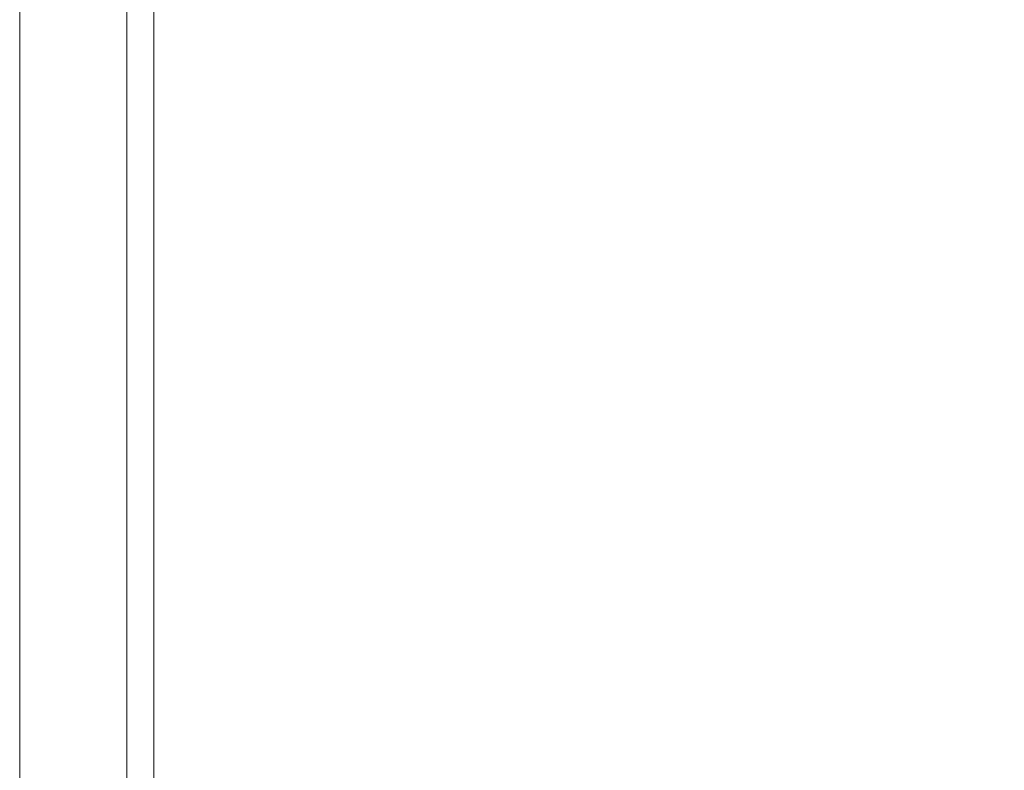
# Model space of a CAD drawing. Header units: inches. Extents: x -434 to -309, y 19 to 75.
# Tile 1 of 256: x -433.51 to -424.33, y 26.01 to 33.01. Entities that reach past the tile are written whole.
import ezdxf

# ---------------------------------------------------------------- set-up
doc = ezdxf.new("R2010")
doc.units = ezdxf.units.IN
doc.header["$MEASUREMENT"] = 0
doc.layers.add('A-FLOR-STRS', color=2, linetype='Continuous', lineweight=9)

# ---------------------------------------------------------------- blocks, each defined once
blk = doc.blocks.new('Stair - Stairs-902674-_3D_')
at = {"layer": 'A-FLOR-STRS'}
mesh = blk.add_polyface(dxfattribs=at)
corners = [(-419.5081, 75.0116, 5.2174), (-433.5081, 75.0116, 5.2174), (-433.5081, 19.0116, 5.2174), (-419.5081, 19.0116, 5.2174)]
mesh.append_faces([[corners[k] for k in face] for face in [(2, 3, 0, 1)]])
mesh = blk.add_polyface(dxfattribs=at)
corners = [(-419.5081, 75.0116, 3.2174), (-419.5081, 19.0116, 3.2174), (-433.5081, 19.0116, 3.2174), (-433.5081, 75.0116, 3.2174)]
mesh.append_faces([[corners[k] for k in face] for face in [(2, 3, 0, 1)]])
mesh = blk.add_polyface(dxfattribs=at)
corners = [(-433.5081, 19.0116, 5.2174), (-433.5081, 75.0116, 5.2174), (-433.5081, 75.0116, 3.2174), (-433.5081, 19.0116, 3.2174)]
mesh.append_faces([[corners[k] for k in face] for face in [(0, 1, 2, 3)]])
mesh = blk.add_polyface(dxfattribs=at)
corners = [(-432.5082, 19.0116), (-432.5082, 19.0116, 3.2174), (-432.5082, 75.0116, 3.2174), (-432.5082, 75.0116)]
mesh.append_faces([[corners[k] for k in face] for face in [(0, 1, 2, 3)]])
mesh = blk.add_polyface(dxfattribs=at)
corners = [(-432.2581, 19.0116), (-432.5082, 19.0116), (-432.5082, 75.0116), (-432.2581, 75.0116)]
mesh.append_faces([[corners[k] for k in face] for face in [(0, 1, 2, 3)]])
mesh = blk.add_polyface(dxfattribs=at)
corners = [(-432.5082, 19.0116, 3.2174), (-432.2581, 19.0116, 3.2174), (-432.2581, 75.0116, 3.2174), (-432.5082, 75.0116, 3.2174)]
mesh.append_faces([[corners[k] for k in face] for face in [(0, 1, 2, 3)]])
mesh = blk.add_polyface(dxfattribs=at)
corners = [(-432.2581, 19.0116, 3.2174), (-432.2581, 19.0116), (-432.2581, 75.0116), (-432.2581, 75.0116, 3.2174)]
mesh.append_faces([[corners[k] for k in face] for face in [(0, 1, 2, 3)]])

msp = doc.modelspace()

# ---------------------------------------------------------------- block references
at = {"layer": 'A-FLOR-STRS'}
msp.add_blockref('Stair - Stairs-902674-_3D_', (0, 0), dxfattribs=at)

doc.saveas('drawing.dxf')
